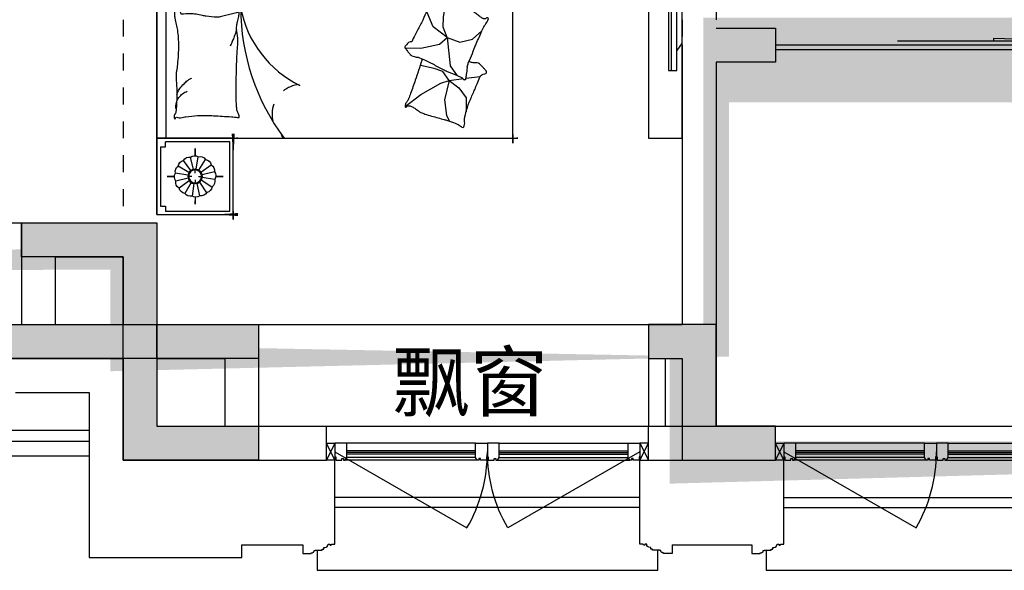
# Model space of a CAD drawing. Header units: millimetres. Extents: x 296296 to 297283, y 219875 to 220035.
# Tile 112 of 256: x 296792.28 to 296798.09, y 220009.74 to 220012.99. Entities that reach past the tile are written whole.
import ezdxf

# ---------------------------------------------------------------- set-up
doc = ezdxf.new("R2010")
doc.units = ezdxf.units.MM
for name, pattern in [('-DASH', [0.35, 0.25, -0.1]), ('185洋房-中间套（报建版）-旧规$0$DASH', [0.35, 0.25, -0.1]), ('185洋房-中间套（报建版）-旧规$0$洋房户型$0$CONTINOUS', [0]), ('185洋房-中间套（报建版）-旧规$0$洋房户型$0$XU-140-SF-N1$0$DASH', [0.35, 0.25, -0.1])]:
    doc.linetypes.add(name, pattern=pattern)
for name, color, linetype, lineweight in [('A-注-房间名称.....ANNO-ROOM', 251, 'Continuous', 0), ('面积-计容-住宅-0.5', 1, 'Continuous', 0), ('面积-计容-住宅-1', 1, 'Continuous', 0)]:
    doc.layers.add(name, color=color, linetype=linetype, lineweight=lineweight)
doc.styles.add('_TCH_DIM', font='SIMPLEX', dxfattribs={"bigfont": 'GBCBIG'})
doc.styles.get("Standard").update_dxf_attribs({"font": 'arial.ttf'})

# ---------------------------------------------------------------- blocks, each defined once
blk = doc.blocks.new('wy53eu64i765i57i78i')
for points in [[(986674.8542807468, 180258.4379158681), (986674.8542807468, 180058.4379158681), (985874.8542737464, 180058.4379158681), (985874.8543117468, 180658.4376923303), (985274.8551657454, 180658.4376923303), (985274.8551657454, 180858.4376923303), (986074.8543117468, 180858.4376993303), (986074.8543117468, 180258.4379158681)], [(988974.8551656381, 180258.4376814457), (988974.8551656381, 180058.4376814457), (989174.8551656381, 180058.4376814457), (989174.8551656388, 179458.4376814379), (989724.8551645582, 179458.4376814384), (989724.855164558, 179658.4376814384), (989374.8551656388, 179658.4376814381), (989374.8551656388, 180258.4376814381)]]:
    blk.add_hatch(color=253).paths.add_polyline_path(points)
at = {"color": 253}
for points in [[(986674.8542807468, 180258.4379158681), (986674.8542807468, 180058.4379158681), (985874.8542737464, 180058.4379158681), (985874.8543117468, 180658.4376923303), (985274.8551657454, 180658.4376923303), (985274.8551657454, 180858.4376923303), (986074.8543117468, 180858.4376993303), (986074.8543117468, 180258.4379158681), (986674.8542807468, 180258.4379158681)], [(988974.8551656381, 180258.4376814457), (988974.8551656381, 180058.4376814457), (989174.8551656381, 180058.4376814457), (989174.8551656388, 179458.4376814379), (989724.8551645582, 179458.4376814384), (989724.855164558, 179658.4376814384), (989374.8551656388, 179658.4376814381), (989374.8551656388, 180258.4376814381)]]:
    blk.add_lwpolyline(points, close=True, dxfattribs=at)
blk = doc.blocks.new('sayea5yuteaytuytrauyt')
h = blk.add_hatch()
h.set_pattern_fill('钢筋混凝土', color=253, scale=100)
h.set_pattern_definition([(45, (0, 0), (-176.7766952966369, 176.7766952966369), []), (49.99999999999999, (0, 0), (717.2601826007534, -62.75213498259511), [75, -825]), (355, (0, 0), (-138.751333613, 752.1921337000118), [60, -660]), (100.4514, (59.77168, -5.22934), (578.5093817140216, 689.4395420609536), [63.74019000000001, -701.142112]), (46.1842, (0, 200), (1067.241048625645, -165.5190143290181), [112.5, -1237.5]), (96.63560000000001, (88.936745, 186.206693), (934.6627055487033, 974.1178709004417), [95.610288, -1051.713]), (351.1842, (0, 200), (934.6619451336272, 974.1186009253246), [90, -990]), (21, (100, 150), (596.9070521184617, -402.6188906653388), [75, -825]), (326.0000000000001, (100, 150), (243.3153319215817, 725.150045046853), [60, -660]), (71.4514, (149.742233, 116.448394), (840.22262858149, 322.5304967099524), [63.74019000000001, -701.142112]), (37.5, (0, 0), (12.15985531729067, 332.8938538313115), [0, -652, 0, -670, 0, -662.5]), (7.5, (0, 0), (263.0695374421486, 394.4117118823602), [0, -382, 0, -637, 0, -252.5]), (327.5, (-223, 0), (533.822436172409, -22.55487173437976), [0, -250, 0, -780, 0, -1035]), (317.5, (-323, 0), (583.1861693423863, 100.1049823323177), [0, -325, 0, -518, 0, -735])])
h.paths.add_polyline_path([(1007424.854593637, 89058.43775986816), (1007424.854593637, 87258.43856486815), (1007174.854593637, 87258.43856486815), (1007174.854593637, 89058.43775986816)])
h.paths.add_polyline_path([(1021574.855280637, 89058.43775986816), (1021574.855280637, 87258.43856486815), (1021324.855280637, 87258.43856486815), (1021324.855280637, 89058.43775986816)])
h.paths.add_polyline_path([(989374.8548266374, 89058.43775186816), (989374.8548266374, 87258.43815686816), (989124.8548266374, 87258.43815686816), (989124.8548266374, 89058.43775186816)])
h.paths.add_polyline_path([(1039624.855051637, 89058.43775186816), (1039624.855051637, 87258.43815686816), (1039374.855051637, 87258.43815686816), (1039374.855051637, 89058.43775186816)])
h.paths.add_polyline_path([(1014474.854936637, 87858.43815686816), (1014474.854936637, 84858.43816086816), (1014274.854936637, 84858.43816086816), (1014274.854936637, 87858.43815686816)])
h.paths.add_polyline_path([(1044574.854944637, 92958.43692786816), (1044574.854944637, 91158.43691286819), (1044374.854944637, 91158.43691286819), (1044374.854944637, 92758.43691286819), (1044074.854822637, 92758.43691286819), (1044074.854822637, 92958.43691286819)])
h.paths.add_polyline_path([(984374.8549336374, 92758.43691286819), (984374.8549336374, 91158.43691286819), (984174.8549336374, 91158.43691286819), (984174.8548116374, 92958.43691286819), (984674.8550556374, 92958.43691286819), (984674.8550556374, 92758.43691286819)])
h.paths.add_polyline_path([(1027974.850721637, 92758.43691286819), (1027974.850721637, 91258.40206186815), (1027774.850721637, 91258.40206186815), (1027774.850721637, 92958.43691286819), (1028324.850721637, 92958.43691286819), (1028324.850721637, 92758.43691286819)])
h.paths.add_polyline_path([(1000974.859155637, 92958.43691286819), (1000974.859155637, 91258.40206186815), (1000774.859155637, 91258.40206186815), (1000774.859155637, 92758.43691286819), (1000424.859155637, 92758.43691286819), (1000424.859155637, 92958.43691286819)])
h.paths.add_polyline_path([(1033174.859613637, 92958.43691286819), (1033174.859613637, 91258.40205786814), (1032974.859613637, 91258.40205786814), (1032974.859613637, 92758.43691286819), (1032624.859613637, 92758.43691286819), (1032624.859613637, 92958.43691286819)])
h.paths.add_polyline_path([(995774.8502636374, 92758.43691286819), (995774.8502636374, 91258.40205786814), (995574.8502636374, 91258.40205786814), (995574.8502636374, 92958.43691286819), (996124.8502636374, 92958.43691286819), (996124.8502636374, 92758.43691286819)])
h.paths.add_polyline_path([(1014874.854936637, 80258.43772586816), (1014874.854936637, 80058.43772586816), (1014274.854936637, 80058.43772586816), (1014274.854936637, 81858.43772586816), (1014474.854936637, 81858.43772586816), (1014474.854936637, 80258.43772586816)])
h.paths.add_polyline_path([(1046674.855165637, 92358.43775186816), (1046674.855165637, 90658.43777086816), (1046474.855165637, 90658.43777086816), (1046474.855165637, 92158.43775186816), (1046024.855051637, 92158.43775186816), (1046024.855051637, 92358.43775186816)])
h.paths.add_polyline_path([(982274.8547116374, 92158.43775186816), (982274.8547116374, 90658.43777086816), (982074.8547116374, 90658.43777086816), (982074.8547116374, 92358.43775186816), (982724.8548266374, 92358.43775186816), (982724.8548266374, 92158.43775186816)])
h.paths.add_polyline_path([(1042874.855566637, 80058.43772586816), (1042874.855604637, 79458.43791586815), (1042074.855596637, 79458.43791586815), (1042074.855596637, 79658.43791586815), (1042674.855566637, 79658.43791586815), (1042674.855528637, 80258.43772586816), (1043624.855539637, 80258.43772586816), (1043624.855539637, 80058.43772586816)])
h.paths.add_polyline_path([(1010674.855341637, 80058.43772586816), (1010674.855379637, 79458.43791586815), (1009874.855367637, 79458.43791586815), (1009874.855367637, 79658.43791586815), (1010474.855341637, 79658.43791586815), (1010474.855303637, 80258.43772586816), (1011424.855310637, 80258.43772586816), (1011424.855310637, 80058.43772586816)])
h.paths.add_polyline_path([(1018874.854505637, 79658.43791586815), (1018874.854505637, 79458.43791586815), (1018074.854498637, 79458.43791586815), (1018074.854536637, 80058.43772586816), (1017324.854563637, 80058.43772586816), (1017324.854563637, 80258.43772586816), (1018274.854536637, 80258.43773286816), (1018274.854536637, 79658.43791586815)])
h.paths.add_polyline_path([(986674.8542806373, 79658.43791586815), (986674.8542806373, 79458.43791586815), (985874.8542736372, 79458.43791586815), (985874.8543116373, 80058.43772586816), (985124.8543376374, 80058.43772586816), (985124.8543376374, 80258.43772586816), (986074.8543116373, 80258.43773286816), (986074.8543116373, 79658.43791586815)])
h.paths.add_polyline_path([(1016574.855280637, 92758.43691286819), (1016574.855280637, 91158.43691286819), (1016374.855280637, 91158.43691286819), (1016374.855280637, 92158.43775186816), (1016074.855051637, 92158.43775186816), (1016074.855051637, 92358.43775186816), (1016374.855280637, 92358.43775186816), (1016374.855280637, 92958.43691286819), (1016874.855280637, 92958.43691286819), (1016874.855280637, 92758.43691286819)])
h.paths.add_polyline_path([(1012374.854593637, 92158.43775186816), (1012374.854593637, 91158.43691286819), (1012174.854593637, 91158.43691286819), (1012174.854593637, 92758.43691286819), (1011874.854593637, 92758.43691286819), (1011874.854593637, 92958.43691286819), (1012374.854593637, 92958.43691286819), (1012374.854593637, 92358.43775186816), (1012674.854826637, 92358.43775186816), (1012674.854826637, 92158.43775186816)])
h.paths.add_polyline_path([(1031699.854631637, 87258.43614286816), (1031699.854631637, 86658.43778686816), (1029249.854215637, 86658.43778686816), (1029249.854215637, 87258.43614286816), (1029449.854215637, 87258.43614286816), (1029449.854215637, 86858.43778286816), (1031499.854631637, 86858.43778286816), (1031499.854631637, 87258.43614286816)])
h.paths.add_polyline_path([(999499.8556616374, 87258.43614286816), (999499.8556616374, 86658.43778686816), (997049.8552426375, 86658.43778686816), (997049.8552426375, 87258.43614286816), (997249.8552426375, 87258.43614286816), (997249.8552426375, 86858.43778286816), (999299.8556616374, 86858.43778286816), (999299.8556616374, 87258.43614286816)])
h.paths.add_polyline_path([(1029449.854215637, 89158.43772886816), (1029449.854215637, 88743.43829786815), (1029249.854215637, 88743.43829786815), (1029249.854215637, 89358.43772886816), (1031699.854631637, 89358.43772886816), (1031699.854631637, 88743.43913286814), (1031499.854631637, 88743.43913286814), (1031499.854631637, 89158.43772886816)])
h.paths.add_polyline_path([(999499.8556616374, 89358.43772886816), (999499.8556616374, 88743.43829786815), (999299.8556616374, 88743.43829786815), (999299.8556616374, 89158.43772886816), (997249.8552426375, 89158.43772886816), (997249.8552426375, 88743.43913286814), (997049.8552426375, 88743.43913286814), (997049.8552426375, 89358.43772886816)])
h.paths.add_polyline_path([(1026174.845110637, 92958.43691286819), (1026174.845110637, 90058.43717586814), (1025974.845110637, 90058.43717586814), (1025974.845110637, 92758.43691286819), (1025574.850809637, 92758.43691286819), (1025574.850809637, 92958.43691286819)])
h.paths.add_polyline_path([(1002774.864763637, 92758.43691286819), (1002774.864763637, 90058.43717586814), (1002574.864763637, 90058.43717586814), (1002574.864763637, 92958.43691286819), (1003174.859068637, 92958.43691286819), (1003174.859068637, 92758.43691286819)])
h.paths.add_polyline_path([(993974.8547306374, 92958.43691686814), (993974.8547306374, 90058.44779286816), (993774.8547306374, 90058.44779286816), (993774.8547306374, 92758.43691286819), (993374.8515306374, 92758.43691286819), (993374.8515306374, 92958.43691286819)])
h.paths.add_polyline_path([(1034974.855142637, 92758.43691286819), (1034974.855142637, 90058.44779286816), (1034774.855142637, 90058.44779286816), (1034774.855142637, 92958.43691686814), (1035374.858343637, 92958.43691286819), (1035374.858343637, 92758.43691286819)])
h.paths.add_polyline_path([(1046674.855165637, 83408.43776386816), (1046674.855165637, 80058.43772586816), (1046074.855165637, 80058.43772586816), (1046074.855165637, 80258.43772586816), (1046474.855165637, 80258.43772586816), (1046474.855165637, 83408.43776386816)])
h.paths.add_polyline_path([(982674.8547116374, 80258.43772586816), (982674.8547116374, 80058.43772586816), (982074.8547116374, 80058.43772586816), (982074.8547116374, 83408.43776386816), (982274.8547116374, 83408.43776386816), (982274.8547116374, 80258.43772586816)])
h.paths.add_polyline_path([(1001674.854280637, 89358.43772886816), (1001674.854280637, 86658.43778686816), (1001474.854280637, 86658.43778686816), (1001474.854280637, 89158.43772886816), (1000774.859155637, 89158.43772886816), (1000774.859155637, 89358.43772886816)])
h.paths.add_polyline_path([(1027274.855596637, 89158.43772886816), (1027274.855596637, 86658.43778686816), (1027074.855596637, 86658.43778686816), (1027074.855596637, 89358.43772886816), (1027974.850721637, 89358.43772886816), (1027974.850721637, 89158.43772886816)])
h.paths.add_polyline_path([(995074.8548266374, 89158.43772886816), (995074.8548266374, 86658.43778686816), (994874.8548266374, 86658.43778686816), (994874.8548266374, 89358.43772886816), (995774.8502636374, 89358.43772886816), (995774.8502636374, 89158.43772886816)])
h.paths.add_polyline_path([(1033874.855051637, 89358.43772886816), (1033874.855051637, 86658.43778686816), (1033674.855051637, 86658.43778686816), (1033674.855051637, 89158.43772886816), (1032974.859613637, 89158.43772886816), (1032974.859613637, 89358.43772886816)])
h.paths.add_polyline_path([(989374.8548266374, 92958.43691286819), (989374.8548266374, 92158.43691286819), (988974.8548266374, 92158.43691286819), (988974.8548266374, 92958.43691286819)])
h.paths.add_polyline_path([(1007574.854593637, 92958.43691286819), (1007574.854593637, 92158.43691286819), (1007174.854593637, 92158.43691286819), (1007174.854593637, 92958.43691286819)])
h.paths.add_polyline_path([(995074.8548266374, 79658.43738986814), (995074.8548266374, 79258.43738986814), (994374.8548266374, 79258.43738986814), (994374.8548266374, 79658.43738986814)])
h.paths.add_polyline_path([(1002174.854280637, 79658.43738986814), (1002174.854280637, 79258.43738986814), (1001474.854280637, 79258.43738986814), (1001474.854280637, 79658.43738986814)])
h.paths.add_polyline_path([(1027274.855596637, 79658.43738986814), (1027274.855596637, 79258.43738986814), (1026574.855596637, 79258.43738986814), (1026574.855596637, 79658.43738986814)])
h.paths.add_polyline_path([(1034374.855051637, 79658.43738986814), (1034374.855051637, 79258.43738986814), (1033674.855051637, 79258.43738986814), (1033674.855051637, 79658.43738986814)])
h.paths.add_polyline_path([(1039774.855051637, 92958.43691286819), (1039774.855051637, 92158.43691286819), (1039374.855051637, 92158.43691286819), (1039374.855051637, 92958.43691286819)])
h.paths.add_polyline_path([(1021574.855280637, 92958.43691286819), (1021574.855280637, 92158.43691286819), (1021174.855280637, 92158.43691286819), (1021174.855280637, 92958.43691286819)])
at = {"color": 253}
blk.add_lwpolyline([(1018874.854505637, 79658.43791586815), (1018874.854505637, 79458.43791586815), (1018074.854498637, 79458.43791586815), (1018074.854536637, 80058.43772586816), (1017324.854563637, 80058.43772586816), (1017324.854563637, 80258.43772586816), (1018274.854536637, 80258.43773286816), (1018274.854536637, 79658.43791586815), (1018874.854505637, 79658.43791586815)], close=True, dxfattribs=at)
blk = doc.blocks.new('aersuhetadujtyrujryjiyruj')
at = {"color": 253}
for points in [[(826774.8551656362, 221033.4376816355), (826149.8551656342, 221033.4376816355), (826149.8551656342, 221083.4376816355), (824349.8551656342, 221083.4376816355), (824349.8551656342, 221033.4376816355), (822199.8551656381, 221033.4376816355), (822199.8551656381, 221083.4376816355), (820399.8551656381, 221083.4376816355), (820399.8551656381, 221033.4376816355), (819774.8551656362, 221033.4376816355)], [(826774.8551656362, 220968.4376816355), (826084.8551656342, 220968.4376816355), (826084.8551656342, 221018.4376816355), (824414.8551656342, 221018.4376816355), (824414.8551656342, 220968.4376816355), (822134.8551656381, 220968.4376816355), (822134.8551656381, 221018.4376816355), (820464.8551656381, 221018.4376816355), (820464.8551656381, 220968.4376816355), (819774.8551656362, 220968.4376816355)], [(819774.8551656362, 220883.4376816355), (826774.8551656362, 220883.4376816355)]]:
    blk.add_lwpolyline(points, dxfattribs=at)
blk = doc.blocks.new('4uyh5uj6kj67j75rykjtuk7tsik76ykj')
at = {"color": 253}
blk.add_text('飘窗', height=337.5886524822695, dxfattribs=at).set_placement((844662.5614679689, 421752.7560701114))
blk = doc.blocks.new('185洋房-中间套（报建版）-旧规$0$洋房户型$0$11A$C643C1FD2')
at = {"color": 253}
for points in [[(28.00162752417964, 342.6770962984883, -0.2633679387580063), (0.0515171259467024, 361.4657623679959, -0.494818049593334), (9.22300753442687, 380.2089987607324, -0.049224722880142), (26.89366485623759, 381.9528907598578, -0.0368308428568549), (50.53589313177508, 380.2089987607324, -0.0318926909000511), (88.513958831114, 372.0737317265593, 0.0357819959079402), (122.4282498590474, 365.0841070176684, 0.0329412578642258), (212.0899194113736, 359.1705537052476, 0.0265644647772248), (323.3170857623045, 365.0841070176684, 0.0179054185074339), (360.8313586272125, 370.4487565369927, -0.0333974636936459), (381.0393698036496, 372.7026747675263, -0.0320396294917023), (418.1219118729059, 371.9701745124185, 0.018441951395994), (482.4437609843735, 368.9494421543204, 0.0108372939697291), (547.20722402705, 369.7023622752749, 0.0146238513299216), (595.1154809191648, 372.7026747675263, 0.1112493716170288), (617.6622878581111, 380.009099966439, -0.1537083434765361), (634.5505437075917, 383.9622313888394, -0.0764444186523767), (641.9869964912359, 382.2391803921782, -0.215512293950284), (643.9398537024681, 380.2089987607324, -0.5858582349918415), (641.2773915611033, 377.1638927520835, 0.3634893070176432), (636.428366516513, 374.5792910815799, 0.1917162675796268), (636.3710470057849, 363.0441536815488, -0.1296753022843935), (638.3061893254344, 346.4303289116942, -0.0173502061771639), (635.3064320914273, 329.6262630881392, 0.0193256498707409), (632.6727208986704, 314.5282753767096, 0.0188175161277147), (626.0583722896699, 246.1461785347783, 0.0218280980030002), (625.1612337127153, 186.9199199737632, 0.0062041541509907), (626.5468691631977, 153.0692459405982, 0.0019630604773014), (632.6727208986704, 46.17539165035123, 0.0283408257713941), (636.9498540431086, 10.04676229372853, -0.1170135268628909), (636.428366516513, 1.137023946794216, -0.3660599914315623), (634.9992988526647, 0.2057491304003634, -0.0397304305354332), (621.4055880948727, 3.013640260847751, -0.0483088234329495), (607.6671159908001, 8.49546699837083, 0.0629807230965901), (596.9933037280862, 12.39658056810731, 0.0405796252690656), (573.5959727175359, 15.7771522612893, 0.0143450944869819), (506.85604535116, 18.02642949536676, 0.0054844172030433), (381.4113608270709, 17.27782013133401, 0.0071527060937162), (285.2684470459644, 14.27319686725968, 0.0087615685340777), (242.7241944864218, 11.586396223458, -0.0081531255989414), (197.0090114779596, 8.643489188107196, -0.062510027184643), (139.879690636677, 13.04411358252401, 0.078669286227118), (94.29284231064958, 15.08410701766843, 0.0478250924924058), (71.93141105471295, 10.36764307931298, -0.0344939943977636), (41.1465831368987, 3.013640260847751, -0.0235713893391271), (15.81139786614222, -8.1299222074e-06, -0.5102284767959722), (14.85667191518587, 1.137023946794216), (22.36815910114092, 31.16260241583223), (43.02460189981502, 113.7327313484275, 0.0730409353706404), (44.97563112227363, 133.3135636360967, 0.0233051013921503), (39.26876032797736, 194.4262439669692, 0.0182988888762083), (35.19884174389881, 217.2706755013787, -0.0109698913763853), (27.85368260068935, 255.2657693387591, -0.0422811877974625), (24.94686314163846, 289.579173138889, -0.0272005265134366), (27.85368260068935, 342.9727865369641)], [(501.8616993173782, 368.8804882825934, 0.0278421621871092), (478.0799251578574, 358.2673156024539, 0.0486850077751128), (465.5431597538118, 350.1835615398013, 0.0236664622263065), (437.6198862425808, 325.8245057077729, 0.0312234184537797), (418.5966097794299, 305.1453350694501, 0.0468009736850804), (413.4886008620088, 297.4792006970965, 0.023190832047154), (405.4516541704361, 280.7496055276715)], [(583.8483481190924, 374.5792910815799, 0.0881531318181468), (549.3185234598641, 371.0355364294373, 0.0881531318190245), (518.1231781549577, 355.8132692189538, 0.0775471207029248), (496.4769416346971, 334.2011149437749, 0.077547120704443), (482.4437609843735, 307.0218101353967)], [(118.3913605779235, 15.79728258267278, 0.0097294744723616), (145.6801728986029, 24.82911724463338, 0.009729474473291), (172.5969230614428, 34.91583502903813, 0.0079705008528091), (194.3418602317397, 43.95450188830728, 0.0079705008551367), (215.7876314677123, 53.68171564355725)]]:
    blk.add_lwpolyline(points, format="xyb", dxfattribs=at)
blk = doc.blocks.new('185洋房-中间套（报建版）-旧规$0$洋房户型$0$11A$C5A527934')
at = {"color": 253}
for p, q in [((122.7863028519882, 492.3297854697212), (194.0422210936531, 398.7701386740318)), ((469.082148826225, 493.1734273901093), (467.2889541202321, 399.6312042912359)), ((194.0422210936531, 398.7701386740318), (261.6452530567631, 281.4336128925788)), ((347.0384173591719, 320.5457457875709), (364.8287260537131, 400.5479455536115)), ((467.2889541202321, 399.6312042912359), (490.5114477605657, 289.7861020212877)), ((592.6898554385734, 326.9167924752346), (677.8384109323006, 360.9532905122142)), ((677.8384109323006, 360.9532905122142), (699.5126560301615, 357.8590980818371)), ((329.248285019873, 268.9888375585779), (347.0384173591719, 320.5457457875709)), ((530.7634408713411, 243.3727071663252), (592.6898554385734, 326.9167924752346)), ((69.51041293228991, 247.6549006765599), (37.09750266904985, 229.6184736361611)), ((162.0198065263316, 260.0996760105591), (69.51041293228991, 247.6549006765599)), ((277.656460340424, 231.6545115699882), (162.0198065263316, 260.0996760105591)), ((261.6452530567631, 281.4336128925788), (277.656460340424, 231.6545115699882)), ((277.656460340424, 231.6545115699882), (329.248285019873, 268.9888375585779)), ((530.7634408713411, 243.3727071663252), (363.562474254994, 226.3543945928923)), ((490.5114477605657, 289.7861020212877), (530.7634408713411, 243.3727071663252)), ((530.7634408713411, 243.3727071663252), (502.8965543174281, 169.1111991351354)), ((530.7634408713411, 243.3727071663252), (591.1416068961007, 268.1265008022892)), ((591.1416068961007, 268.1265008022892), (653.0678451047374, 265.0323083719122)), ((653.0678451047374, 265.0323083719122), (741.3128976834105, 249.5610920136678)), ((741.3128976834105, 249.5610920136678), (744.2826452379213, 243.7632998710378)), ((233.1808649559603, 174.7640555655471), (174.4729873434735, 132.0963089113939)), ((277.656460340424, 231.6545115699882), (233.1808649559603, 174.7640555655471)), ((277.656460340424, 231.6545115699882), (288.2512753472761, 146.9533973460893)), ((318.6659118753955, 193.8651198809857), (307.8287011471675, 186.1295117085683)), ((363.562474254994, 226.3543945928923), (318.6659118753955, 193.8651198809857)), ((174.4729873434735, 132.0963089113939), (90.85874809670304, 132.0963089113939)), ((289.9070901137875, 133.7158508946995), (300.5571840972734, 48.57280439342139)), ((502.8965543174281, 169.1111991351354), (521.4744786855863, 94.8498182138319)), ((521.4744786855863, 94.8498182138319), (569.7114051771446, 38.53747242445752))]:
    blk.add_line(p, q, dxfattribs=at)
blk.add_lwpolyline([(405.0356356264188, 391.5003112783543, -0.0256263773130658), (394.5934741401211, 394.0405346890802, -0.0108003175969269), (278.209239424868, 431.5106167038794, -0.0045599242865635), (199.4338971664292, 459.5707737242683, -0.0112502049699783), (167.8769151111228, 471.9491266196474, -0.0693939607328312), (150.9364112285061, 481.9861399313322, 0.0797562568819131), (135.9971100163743, 490.4264496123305, 0.1063994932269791), (122.7863028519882, 492.3297854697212, 0.3286420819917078), (119.1773717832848, 489.2655320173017, 0.2995467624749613), (121.3153486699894, 483.4137400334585, -0.1899166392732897), (126.2542959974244, 475.4833428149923, -0.0335175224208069), (127.3176843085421, 466.2475801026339, -0.0756271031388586), (126.8906863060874, 462.1304654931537, -0.0534886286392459), (124.2209201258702, 455.063051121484, -0.0178378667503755), (113.3135905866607, 435.2732662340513, -0.0383935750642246), (97.84424402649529, 413.4275901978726, 0.0595290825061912), (88.45066338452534, 398.9000875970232, 0.0359425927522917), (78.95537845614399, 375.3470172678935, 0.011245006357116), (55.85925023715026, 297.6302435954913, 0.0062027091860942), (46.61283075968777, 262.009805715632, -0.010783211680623), (41.10622010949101, 241.5682398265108, -0.0194848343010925), (37.09750266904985, 229.6184736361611, -0.0050616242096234), (19.43351800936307, 184.4461909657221, -0.1013919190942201), (4.367418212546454, 161.6979340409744, 0.2237680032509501), (2.24386440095e-05, 149.6127858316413, 0.2555795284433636), (2.805489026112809, 145.4583129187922, 0.0815627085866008), (16.92475666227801, 140.8788286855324, 0.0718052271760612), (32.32184490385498, 140.7632261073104, -0.0699853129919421), (48.11559286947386, 140.7018463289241, -0.0354599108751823), (101.6783004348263, 129.0320565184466, -0.0294323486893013), (163.8247328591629, 106.7504570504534, -0.0015539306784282), (193.8273851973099, 93.84524431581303, 0.0015200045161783), (224.4987916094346, 80.64991030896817, 0.004735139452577), (256.237719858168, 67.46336765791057, -0.0038204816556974), (295.604757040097, 51.19196171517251, -0.2960011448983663), (315.3198151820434, 22.10359100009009, 0.6497743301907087), (334.6137799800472, 13.98520612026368, 0.0231899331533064), (338.6621444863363, 18.15789371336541, -0.0288000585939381), (341.960333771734, 21.48196777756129, -0.0057266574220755), (347.8876233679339, 26.68343014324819, 0.0043580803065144), (355.6948428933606, 33.49688085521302, 0.0275279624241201), (370.9950301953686, 48.67188713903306, 0.0462141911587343), (378.6929041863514, 58.96571177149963, 0.194121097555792), (381.2113511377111, 73.97301234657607, -0.1337189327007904), (382.2652226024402, 95.61669339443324, -0.0057790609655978), (388.9653815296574, 115.431317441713, -0.0088817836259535)], format="xyb", dxfattribs=at)
blk.add_lwpolyline([(770.2698468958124, 299.0561550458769, 0.1013919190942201), (787.0352203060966, 320.5827156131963, -0.2237680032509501), (792.3160632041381, 332.2975630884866, -0.2555795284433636), (789.8372789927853, 336.6548462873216, -0.0815627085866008), (776.1105519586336, 342.3030636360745, -0.0718052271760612), (760.7676185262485, 343.5984725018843, 0.0699853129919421), (745.0250362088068, 344.8702209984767, 0.0354599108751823), (692.5143547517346, 360.6111221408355, 0.0294323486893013), (632.2585668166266, 387.5905357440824, 0.0015539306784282), (603.3333250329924, 402.757409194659, -0.0015200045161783), (573.7635334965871, 418.2648087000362, -0.004735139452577), (543.1286866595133, 433.8452654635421, 0.0038204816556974), (505.1246174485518, 453.0861851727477, 0.2960011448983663), (487.6971029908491, 483.6000929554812, 0.265444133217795), (469.082148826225, 493.1734273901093, -0.0231899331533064), (464.7258680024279, 489.3233112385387, 0.0288000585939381), (461.1825995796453, 486.2618132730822, 0.0057266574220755), (454.8740680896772, 481.5299634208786, -0.0043580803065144), (446.5675822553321, 475.3349589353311, -0.0275279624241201), (430.149279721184, 461.3773126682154, -0.0462141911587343), (421.6850562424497, 451.7037915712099, -0.194121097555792), (418.0237477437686, 436.9336708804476, 0.1337189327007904), (415.3140452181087, 415.4344363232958, 0.0115049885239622), (398.5551213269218, 377.3189803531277, 0.0088817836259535), (374.8533441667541, 328.8747350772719, 0.0124257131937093), (341.4359616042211, 267.358714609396, -0.0336123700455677), (330.0450882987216, 244.0923795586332), (309.3242681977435, 193.4073047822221), (293.3396342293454, 154.3073867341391, 0.2243410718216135), (280.2644931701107, 142.336453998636, -0.7227715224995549), (280.1118582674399, 134.362428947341, -0.1035130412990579), (283.475598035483, 133.9159818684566, 0.0534647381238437), (289.9907356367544, 133.7042395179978, 0.0301092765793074), (310.7412826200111, 129.5083340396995, -0.0314364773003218), (330.6279829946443, 125.5419687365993, -0.0532399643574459), (344.2355694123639, 125.1658530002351, 0.0551795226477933), (357.3661006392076, 124.7520930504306, 0.0562710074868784), (380.1486569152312, 118.8334074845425, 0.0108003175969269), (493.3185365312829, 72.55300682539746, 0.0045599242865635), (569.7114051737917, 38.53747242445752, 0.0112502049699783), (600.2267866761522, 23.7767736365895, 0.0693939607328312), (616.3481453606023, 12.47084147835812, -0.0797562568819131), (630.5965715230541, 2.91030277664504, -0.1063994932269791), (643.622630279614, -7.6228861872e-06, -0.3286420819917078), (647.45581179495, 2.778616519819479, -0.2995467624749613), (645.7726487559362, 8.777064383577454, 0.1899166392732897), (641.4560746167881, 17.06268979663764, 0.0335175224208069), (641.103711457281, 26.35278924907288, 0.0756271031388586), (641.8450193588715, 30.42506412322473, 0.0534886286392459), (645.0486305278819, 37.26705745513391, 0.0178378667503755), (657.4407085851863, 56.16260785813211, 0.0383935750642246), (674.5389620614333, 76.75833489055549, -0.0595290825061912), (685.0184041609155, 90.52310813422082, -0.0359425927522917), (696.2910374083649, 113.2791029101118, -0.011245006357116), (725.2760093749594, 188.9969967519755, -0.0062027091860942), (737.2254412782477, 223.8039349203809, 0.010783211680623), (744.2826452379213, 243.7632998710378, 0.0194848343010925), (749.1954882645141, 255.370655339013, 0.0050616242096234)], format="xyb", close=True, dxfattribs=at)
blk = doc.blocks.new('185洋房-中间套（报建版）-旧规$0$洋房户型$0$11cdx床头灯2.0')
at = {"color": 253}
for p, q in [((0, 121.9930754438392), (0, 164.8358911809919)), ((-34.65398450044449, 25.21293987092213), (-94.82196508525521, 68.98890669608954)), ((-22.36753262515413, 36.55522483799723), (-61.20316116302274, 100.0242339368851)), ((-6.675826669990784, 42.33230819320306), (-18.26673075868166, 115.8317782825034)), ((10.03221337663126, 41.66468136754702), (27.45064381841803, 114.0049844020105)), ((25.21293987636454, 34.65398449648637), (68.98890671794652, 94.82196510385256)), ((36.55522483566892, 22.36753262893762), (100.0242339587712, 61.20316118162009)), ((-121.9930754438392, 0), (-164.8358911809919, 0)), ((-41.66468137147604, 10.0322133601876), (-114.0049843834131, 27.45064379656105)), ((-19.46074865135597, 0), (-38.24746614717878, 0)), ((0, 19.46074865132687), (0, 38.24746614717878)), ((19.46074865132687, 0), (38.24746614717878, 0)), ((42.33230819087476, 6.675826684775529), (115.8317783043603, 18.26673077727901)), ((121.9930754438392, 0), (164.8358911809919, 0)), ((-42.33230818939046, -6.675826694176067), (-115.831778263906, -18.26673078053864)), ((-36.55522482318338, -22.36753264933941), (-100.0242339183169, -61.20316118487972)), ((-25.21293984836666, -34.65398451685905), (-68.9889066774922, -94.82196510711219)), ((-27.26200928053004, -114.0502396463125), (-9.963274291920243, -41.68122052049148)), ((0, -19.46074865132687), (0, -38.24746614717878)), ((18.72336690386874, -113.8760766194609), (6.952890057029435, -42.28768495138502)), ((62.58618011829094, -99.16473352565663), (22.87297582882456, -36.24110863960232)), ((34.65398451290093, -25.21293985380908), (96.00410843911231, -67.33413310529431)), ((41.66468137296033, -10.03221335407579), (114.3802456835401, -25.8424789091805)), ((0, -121.9930754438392), (0, -164.8358911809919))]:
    blk.add_line(p, q, dxfattribs=at)
for points in [[(0, 164.8358911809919), (0, 121.9930754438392)], [(-164.8358911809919, 0), (-121.9930754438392, 0)], [(164.8358911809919, 0), (122.0982539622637, -1.711093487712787)], [(0, -164.8358911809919), (0, -121.9930754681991)]]:
    blk.add_lwpolyline(points, dxfattribs=at)
for radius in [42.85546614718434, 38.24746614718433]:
    blk.add_circle((0, 0), radius, dxfattribs=at)
for centre, start, end in [((-28.32740078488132, 77.05201628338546), 75.48094052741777, 145.0444984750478), ((3.315424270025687, 82.02720775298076), 52.98094052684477, 122.5444984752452), ((-74.51450040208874, 34.45350601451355), 120.4809405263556, 190.0444984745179), ((-55.65763585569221, 60.34635381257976), 97.98094052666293, 167.5444984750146), ((34.45350603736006, 74.51450042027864), 30.48094052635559, 100.0444984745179), ((60.34635383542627, 55.6576358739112), 7.980940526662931, 77.54449847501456), ((77.05201630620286, 28.32740080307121), 345.4809405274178, 55.04449847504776), ((-82.02720773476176, 3.315424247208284), 142.9809405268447, 212.5444984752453), ((82.02720777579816, -3.315424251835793), 322.9809405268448, 32.54449847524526), ((-77.05201626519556, -28.32740080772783), 165.4809405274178, 235.0444984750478), ((74.51450044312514, -34.45350601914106), 300.4809405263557, 10.04449847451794), ((-60.34635379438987, -55.65763587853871), 187.9809405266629, 257.5444984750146), ((-34.45350599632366, -74.51450042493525), 210.4809405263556, 280.044498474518), ((-3.31542422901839, -82.02720775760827), 232.9809405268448, 302.5444984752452), ((28.32740082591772, -77.05201628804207), 255.4809405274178, 325.0444984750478), ((55.65763589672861, -60.34635381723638), 277.9809405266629, 347.5444984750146)]:
    blk.add_arc(centre, 40.1031497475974, start, end, dxfattribs=at)
blk = doc.blocks.new('*U1156')
at = {"color": 253}
for p, q in [((-900, 0), (-1350, 0)), ((-1350, 0), (-1350, -450)), ((-1350, 0), (1400, 0)), ((900, 0), (-900, 0)), ((-900, 0), (-900, -2100)), ((-900, -450), (-900, 0)), ((900, -2100), (900, 0)), ((900, -450), (900, 0)), ((900, 0), (1400, 0)), ((1400, 0), (1400, -450)), ((-1330, -50), (-1330, -430)), ((-920, -430), (-920, -50)), ((900, -52.37141133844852), (-900, -52.37141133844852)), ((920, -430), (920, -50)), ((1380, -50), (1380, -430)), ((-1350, -450), (-900, -450)), ((-1330, -430), (-920, -430)), ((1400, -450), (900, -450)), ((1380, -430), (920, -430)), ((-900, -2100), (900, -2100))]:
    blk.add_line(p, q, dxfattribs=at)
at = {"color": 253, "linetype": '185洋房-中间套（报建版）-旧规$0$洋房户型$0$CONTINOUS', "ltscale": 2.5}
blk.add_line((900, -494.0539780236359), (-129.6384496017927, -493.6936342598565), dxfattribs=at)
at = {"color": 253}
for points in [[(-1300, -20), (-1300, -50), (-1330, -50)], [(-950, -20), (-1300, -20)], [(-950, -20), (-950, -50), (-920, -50)], [(950, -20), (950, -50), (920, -50)], [(950, -20), (1350, -20)], [(1350, -20), (1350, -50), (1380, -50)]]:
    blk.add_lwpolyline(points, dxfattribs=at)
for points in [[(-1350, -332.5829230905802, 0, 18, 0), (-1350, -478.5486145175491, 10, 10, 0)], [(-900, -349.7433749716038, 0, 10, 0), (-900, -477.732901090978, 10, 10, 0)], [(900, -349.7433749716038, 0, 10, 0), (900, -477.732901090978, 10, 10, 0)], [(1400, -332.5829230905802, 0, 18, 0), (1400, -478.5486145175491, 10, 10, 0)], [(-1380.642982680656, -450, 10, 0, 0), (-1202.928873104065, -450, 10, 10, 0)], [(-873.3039343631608, -450, 18, 0, 0), (-1032.485541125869, -450, 10, 10, 0)], [(873.3039343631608, -450, 18, 0, 0), (1032.485541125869, -450, 10, 10, 0)], [(1430.642982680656, -450, 10, 0, 0), (1252.928873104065, -450, 10, 10, 0)], [(668.4798599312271, -1858.974266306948, 10, 0, 0.3742418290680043), (834.35406832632, -1895.367973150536, 10, 10, -2.215859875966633)], [(686.134763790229, -1863.698682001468, 10, 0, -0.1770186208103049), (693.2691898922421, -1995.667389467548, 10, 10, 2.215859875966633)], [(900, -1958.516598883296, 0, 10, 0), (900, -2130, 10, 10, 0)], [(-900, -2005.373558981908, 0, 10, 0), (-900, -2130, 10, 10, 0)], [(-658.2516379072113, -2100, 0, 10, 0), (-930, -2100, 10, 10, 0)], [(775.3735589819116, -2100, 0, 10, 0), (930, -2100, 10, 10, 0)]]:
    blk.add_lwpolyline(points, format="xyseb", dxfattribs=at)
at = {"color": 253, "linetype": '185洋房-中间套（报建版）-旧规$0$洋房户型$0$CONTINOUS', "ltscale": 2.5}
for centre, radius, start, end in [((-128.8583196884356, -1775.735626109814), 1282.042229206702, 90.03486480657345, 126.977026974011), ((-10.6178487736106, -1124.520932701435), 641.9571511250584, 100.6846126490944, 154.0789214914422), ((515.9483600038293, -1720.672995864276), 391.6461517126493, 284.3565564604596, 348.6982700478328), ((773.9434106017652, -1781.829325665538), 129.6719098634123, 228.5450077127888, 346.4386693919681), ((519.1637179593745, -1944.946974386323), 181.3429785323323, 301.1833281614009, 22.206194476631)]:
    blk.add_arc(centre, radius, start, end, dxfattribs=at)
at = {"color": 253, "linetype": '185洋房-中间套（报建版）-旧规$0$洋房户型$0$XU-140-SF-N1$0$DASH', "ltscale": 2.5}
blk.add_arc((-757.918790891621, -855.2302890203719), 175.8930122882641, 5.188406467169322, 143.8786841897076, dxfattribs=at)
at = {"color": 253, "xscale": -1}
for name, p in [('185洋房-中间套（报建版）-旧规$0$洋房户型$0$11cdx床头灯2.0', (-1125, -225)), ('185洋房-中间套（报建版）-旧规$0$洋房户型$0$11A$C643C1FD2', (-140.3062636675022, -485.6770544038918))]:
    blk.add_blockref(name, p, dxfattribs=at)
at = {"color": 253}
for name, p in [('185洋房-中间套（报建版）-旧规$0$洋房户型$0$11A$C643C1FD2', (140.3062636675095, -485.6770544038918)), ('185洋房-中间套（报建版）-旧规$0$洋房户型$0$11cdx床头灯2.0', (1150, -225)), ('185洋房-中间套（报建版）-旧规$0$洋房户型$0$11A$C5A527934', (-835.6395401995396, -1956.163217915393))]:
    blk.add_blockref(name, p, dxfattribs=at)
blk = doc.blocks.new('*U1185')
at = {"color": 253}
for p, q in [((81.74266609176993, 1227.285564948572), (31.14089684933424, 1227.28556510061)), ((31.14089620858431, 1109.991018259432), (31.14089684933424, 1227.28556510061)), ((64.69396885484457, 1227.285564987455), (64.69396468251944, 227.2593740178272)), ((81.74266609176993, 1227.285564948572), (81.7426618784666, 227.2593739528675)), ((-3.98270785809e-05, 1063.073199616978), (31.14089619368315, 1109.991018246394)), ((31.14089324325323, 344.5539209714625), (31.14089620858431, 1109.991018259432)), ((-4.22820448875e-05, 391.4717398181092), (-3.98270785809e-05, 1063.073199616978)), ((-4.22820448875e-05, 391.4717398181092), (31.14089324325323, 344.5539209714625)), ((31.1408926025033, 227.259374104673), (31.1408932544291, 344.5539209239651)), ((81.7426618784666, 227.2593739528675), (31.1408926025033, 227.259374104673))]:
    blk.add_line(p, q, dxfattribs=at)
blk.add_lwpolyline([(199.9999588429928, -172.7275289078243), (-4.11570072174e-05, -172.7275289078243), (-4.0790066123e-05, 1627.272469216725), (199.9999588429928, 1627.272469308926)], close=True, dxfattribs=at)
blk = doc.blocks.new('185洋房-中间套（报建版）-旧规$0$洋房户型$0$$DORLIB2D$00000131')
at = {"color": 253, "lineweight": -2}
for p, q in [((0.1499999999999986, 0.125), (0.2319490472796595, 0.1972603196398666)), ((0.2319490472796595, 0.1972603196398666), (0.2319490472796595, 0.125)), ((-0.5000000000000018, 0.125), (-0.5000000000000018, 0)), ((0.0192439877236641, 0.125), (-0.5000000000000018, 0.125)), ((0.0192439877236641, 0), (0.0192439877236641, 0.125)), ((0.3499999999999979, 0.125), (0.1499999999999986, 0.125)), ((-0.5000000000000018, 0), (0.0192439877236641, 0)), ((-0.0239902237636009, 0), (0.4999999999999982, 0)), ((-0.0239902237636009, -0.125), (-0.0239902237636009, 0)), ((0.4999999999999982, 0), (0.4999999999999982, -0.125)), ((-0.3500000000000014, -0.125), (-0.1500000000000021, -0.125)), ((-0.2319490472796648, -0.1972603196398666), (-0.2319490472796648, -0.125)), ((-0.1500000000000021, -0.125), (-0.2319490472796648, -0.1972603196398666)), ((0.4999999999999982, -0.125), (-0.0239902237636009, -0.125))]:
    blk.add_line(p, q, dxfattribs=at)
blk = doc.blocks.new('185洋房-中间套（报建版）-旧规')
at = {"color": 253, "linetype": '185洋房-中间套（报建版）-旧规$0$DASH'}
for p, q in [((28499.99993213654, 6099.999979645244), (28499.99993213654, 1300.000000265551)), ((24999.99993213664, 5999.999979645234), (24999.99993213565, 2450.000000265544)), ((25199.99993213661, 5899.999979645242), (25199.99993213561, 2350.000000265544)), ((28299.99993213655, 5899.999979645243), (28299.99993213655, 1200.000000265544))]:
    blk.add_line(p, q, dxfattribs=at)
at = {"color": 253, "linetype": 'Continuous'}
for p, q in [((24999.99993213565, 2450.000000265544), (24649.99997074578, 2450.000000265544)), ((24649.99997074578, 2450.000000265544), (24649.99997074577, 2250.000000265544)), ((25199.99993213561, 2350.000000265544), (25199.99993213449, 700.0000002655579)), ((24649.99997074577, 2250.000000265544), (24999.99993213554, 2250.000000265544)), ((24999.99993213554, 2250.000000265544), (24999.99993213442, 600.0000002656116)), ((29099.9999414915, 1300.000000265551), (28499.99993213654, 1300.000000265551)), ((29099.9999414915, 1300.000000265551), (29099.9999414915, 700.0000002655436)), ((28299.99993213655, 1200.000000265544), (28299.99993213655, 700.0000002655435)), ((28899.9999414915, 1100.000000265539), (28499.99993213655, 1100.000000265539)), ((28499.99993213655, 1100.000000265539), (28499.99993213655, 700.0000002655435)), ((28899.9999414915, 1100.000000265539), (28899.9999414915, 700.0000002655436)), ((25399.99994148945, 700.0000002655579), (25199.99993213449, 700.0000002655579)), ((25399.99994148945, 700.0000002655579), (25399.99994148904, 100.0000002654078)), ((28299.99994149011, 700.0000002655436), (27699.99994148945, 700.0000002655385)), ((27699.99994148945, 700.0000002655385), (27699.99994148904, 100.0000002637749)), ((28499.99993213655, 700.0000002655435), (28299.99993213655, 700.0000002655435)), ((28299.99994149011, 500.0000002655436), (28299.99994149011, 700.0000002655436)), ((29099.9999414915, 700.0000002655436), (28899.9999414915, 700.0000002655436)), ((24999.99993213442, 600.000000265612), (24999.99993213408, 100.0000002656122)), ((25299.99994148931, 500.0000002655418), (25199.99993213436, 500.0000002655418)), ((25199.99993213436, 500.0000002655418), (25199.99993213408, 100.0000002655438)), ((25299.99994148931, 500.0000002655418), (25299.99994148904, 100.0000002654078)), ((28299.99994149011, 500.0000002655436), (27899.99994148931, 500.0000002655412)), ((27899.99994148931, 500.0000002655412), (27899.99994148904, 100.0000002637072)), ((25199.99993213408, 100.0000002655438), (24999.99993213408, 100.0000002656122)), ((25399.99994148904, 100.0000002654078), (25299.99994148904, 100.0000002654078)), ((27899.99994148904, 100.0000002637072), (27699.99994148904, 100.0000002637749))]:
    blk.add_line(p, q, dxfattribs=at)
at = {"color": 253}
for points in [[(31699.9999414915, 1300.000000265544), (29099.9999414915, 1300.000000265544)], [(27699.99994148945, 700.000000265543), (25399.99994148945, 700.000000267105)]]:
    blk.add_lwpolyline(points, dxfattribs=at)
at = {"color": 253, "xscale": -1, "rotation": 270}
blk.add_blockref('*U1156', (28299.99993213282, 2699.999979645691), dxfattribs=at)
at = {"color": 253}
blk.add_blockref('*U1185', (25200.00001171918, 1972.727540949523), dxfattribs=at)
at = {"color": 253, "xscale": -4800, "yscale": -200, "zscale": 200, "rotation": 180}
blk.add_blockref('185洋房-中间套（报建版）-旧规$0$洋房户型$0$$DORLIB2D$00000131', (22249.99997074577, 2350.000000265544), dxfattribs=at)
blk = doc.blocks.new('*U1491')
at = {"color": 253}
blk.add_lwpolyline([(3858.571176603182, 221.0000007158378), (3858.571176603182, 340.0000008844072), (48.57117371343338, 340.0000008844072), (48.57117371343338, 221.0000007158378)], dxfattribs=at)
for points in [[(-36.42882628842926, 190.0000006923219), (-36.42882628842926, 240.0000006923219), (13.57117371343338, 240.0000006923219), (13.57117371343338, 237.0000006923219), (20.57117371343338, 237.0000006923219), (20.57117371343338, 234.0000007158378), (23.57117371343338, 234.0000007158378, -0.4142135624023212), (30.57117371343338, 227.0000007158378), (30.57117371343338, 224.0000007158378), (37.57117371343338, 224.0000007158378), (37.57117371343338, 221.0000007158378), (78.57117462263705, 221.0000010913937), (78.5711745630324, 216.000000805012), (88.57117450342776, 216.0000006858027), (88.57117438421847, 206.000000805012), (93.57117527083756, 206.0000007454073, -0.4039906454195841), (113.5711747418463, 185.0000008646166), (123.5711744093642, 185.0000009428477), (123.5711743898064, 187.5000007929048, -0.9999999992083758), (133.571174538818, 187.5000008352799), (133.5711745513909, 185.0000008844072), (153.5711751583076, 185.0000008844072), (153.5711751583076, -309.9999993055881)], [(3943.571176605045, 190.0000006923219), (3943.571176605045, 240.0000006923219), (3893.571176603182, 240.0000006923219), (3893.571176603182, 237.0000006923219), (3886.571176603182, 237.0000006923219), (3886.571176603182, 234.0000007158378), (3883.571176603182, 234.0000007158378, 0.4142135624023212), (3876.571176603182, 227.0000007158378), (3876.571176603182, 224.0000007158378), (3869.571176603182, 224.0000007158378), (3869.571176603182, 221.0000007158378), (3828.571175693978, 221.0000010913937), (3828.571175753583, 216.000000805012), (3818.571175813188, 216.0000006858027), (3818.571175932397, 206.000000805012), (3813.571175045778, 206.0000007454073, 0.4039906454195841), (3793.571175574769, 185.0000008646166), (3783.571175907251, 185.0000009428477), (3783.571175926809, 187.5000007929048, 0.9999999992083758), (3773.571175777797, 187.5000008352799), (3773.571175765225, 185.0000008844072), (3753.571175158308, 185.0000008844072), (3753.571175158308, -309.9999993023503)]]:
    blk.add_lwpolyline(points, format="xyb", dxfattribs=at)
blk = doc.blocks.new('*U1493')
at = {"color": 253}
blk.add_lwpolyline([(1958.571176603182, 221.0000007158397), (1958.571176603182, 340.000000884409), (-51.42882628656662, 340.0000008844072), (-51.42882628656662, 221.0000007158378)], dxfattribs=at)
for points in [[(-136.4288262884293, 190.0000006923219), (-136.4288262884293, 240.0000006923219), (-86.42882628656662, 240.0000006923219), (-86.42882628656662, 237.0000006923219), (-79.42882628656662, 237.0000006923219), (-79.42882628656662, 234.0000007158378), (-76.42882628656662, 234.0000007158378, -0.4142135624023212), (-69.42882628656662, 227.0000007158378), (-69.42882628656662, 224.0000007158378), (-62.42882628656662, 224.0000007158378), (-62.42882628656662, 221.0000007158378), (-21.42882537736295, 221.0000010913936), (-21.4288254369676, 216.000000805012), (-11.42882549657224, 216.0000006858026), (-11.42882561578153, 206.0000008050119), (-6.428824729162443, 206.0000007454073, -0.4039906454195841), (13.57117474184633, 185.0000008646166), (23.57117440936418, 185.0000009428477), (23.5711743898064, 187.5000007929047, -0.9999999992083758), (33.57117453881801, 187.5000008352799), (33.57117455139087, 185.0000008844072), (53.5711751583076, 185.0000008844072), (53.5711751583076, -309.9999986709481)], [(2043.571176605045, 190.0000006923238), (2043.571176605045, 240.0000006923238), (1993.571176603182, 240.0000006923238), (1993.571176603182, 237.0000006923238), (1986.571176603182, 237.0000006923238), (1986.571176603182, 234.0000007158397), (1983.571176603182, 234.0000007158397, 0.4142135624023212), (1976.571176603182, 227.0000007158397), (1976.571176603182, 224.0000007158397), (1969.571176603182, 224.0000007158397), (1969.571176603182, 221.0000007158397), (1928.571175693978, 221.0000010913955), (1928.571175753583, 216.0000008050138), (1918.571175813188, 216.0000006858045), (1918.571175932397, 206.0000008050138), (1913.571175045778, 206.0000007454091, 0.4039906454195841), (1893.571175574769, 185.0000008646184), (1883.571175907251, 185.0000009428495), (1883.571175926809, 187.5000007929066, 0.9999999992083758), (1873.571175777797, 187.5000008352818), (1873.571175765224, 185.000000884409), (1853.571175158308, 185.000000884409), (1853.571175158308, -309.9999986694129)]]:
    blk.add_lwpolyline(points, format="xyb", dxfattribs=at)
blk = doc.blocks.new('*U1502')
at = {"color": 253}
for points in [[(7970.00000050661, 814.9999839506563), (7970.00000050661, 899.9999839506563), (7900.00000050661, 899.9999839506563), (7900.00000050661, 819.9999839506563), (7905.00000050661, 819.9999839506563), (7905.00000050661, 799.9999839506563), (7940.00000050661, 799.9999839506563), (7940.00000050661, 809.9999839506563), (7950.00000050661, 809.9999839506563), (7950.00000050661, 799.9999839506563), (7960.00000050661, 799.9999839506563)], [(8730.00000050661, 814.9999839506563), (8730.00000050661, 899.9999839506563), (8800.00000050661, 899.9999839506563), (8800.00000050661, 819.9999839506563), (8795.00000050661, 819.9999839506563), (8795.00000050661, 799.9999839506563), (8760.00000050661, 799.9999839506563), (8760.00000050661, 809.9999839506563), (8750.00000050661, 809.9999839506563), (8750.00000050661, 799.9999839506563), (8740.00000050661, 799.9999839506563)]]:
    blk.add_lwpolyline(points, close=True, dxfattribs=at)
for points in [[(7970.00000050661, 899.9999839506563), (8730.00000050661, 899.9999839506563)], [(7970.00000050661, 854.9999839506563), (8730.00000050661, 854.9999839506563)], [(7970.00000050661, 844.9999839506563), (8730.00000050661, 844.9999839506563)], [(7970.00000050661, 834.9999839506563), (8730.00000050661, 834.9999839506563)], [(7970.00000050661, 814.9999839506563), (8730.00000050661, 814.9999839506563)], [(7960.00000050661, 799.9999839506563), (8740.00000050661, 799.9999839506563)]]:
    blk.add_lwpolyline(points, dxfattribs=at)
blk = doc.blocks.new('185标准层外包-中间-报建版$0$seyesryhertyheryetrye')
at = {"color": 253}
blk.add_lwpolyline([(22072.70269624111, 23949.57976469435), (22022.70269624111, 23949.57976469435), (22022.70269624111, 23849.57976469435), (22072.70269624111, 23849.57976469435)], close=True, dxfattribs=at)
for points in [[(22022.70269624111, 23849.57976469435), (22072.70269624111, 23949.57976469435)], [(22022.70269624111, 23949.57976469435), (22072.70269732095, 23849.57976468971)]]:
    blk.add_lwpolyline(points, dxfattribs=at)
blk = doc.blocks.new('185标准层外包-中间-报建版')
at = {"color": 253, "linetype": 'Continuous'}
for p, q in [((25082.36407352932, 11149.57977557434), (24107.3640735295, 11149.57977557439)), ((24107.3640735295, 11149.57977557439), (24107.36407352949, 10549.57977557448)), ((25082.3640735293, 10949.57977557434), (24307.36407352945, 10949.57977557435)), ((24307.36407352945, 10949.57977557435), (24307.36407352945, 10349.57977557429)), ((21207.36407352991, 10549.57977557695), (20457.3640735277, 10549.57977557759)), ((20457.36407352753, 10349.57977557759), (20457.3640735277, 10549.57977557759)), ((21207.36407352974, 10349.57977557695), (21207.36407352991, 10549.57977557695)), ((24107.36407352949, 10549.57977557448), (23107.36407352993, 10549.57977557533)), ((23107.36407352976, 10349.57977557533), (23107.36407352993, 10549.57977557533)), ((21207.36407352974, 10349.57977557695), (20457.36407352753, 10349.57977557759)), ((24307.36407352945, 10349.57977557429), (23107.36407352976, 10349.57977557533))]:
    blk.add_line(p, q, dxfattribs=at)
at = {"color": 253}
for points in [[(24942.36406885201, 10749.57976400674), (24507.36406885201, 10749.57976404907), (24507.36406885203, 9774.579765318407), (23607.36407029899, 9774.579765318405), (23607.36407029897, 9849.579765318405), (23247.36407029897, 9849.579765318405)], [(20457.3640735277, 10549.57977557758), (16757.36407352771, 10549.57977558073)], [(23107.36407352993, 10549.57977557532), (21207.36407352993, 10549.57977557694)], [(20407.36391545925, 10129.57976512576), (16807.36406885, 10129.57976512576)], [(21257.36422224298, 10129.57976512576), (23057.36406885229, 10129.57976512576)], [(20407.36391545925, 10069.57976512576), (16807.36406885, 10069.57976512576)], [(21257.36422224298, 10069.57976512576), (23057.36406885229, 10069.57976512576)], [(21067.3640674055, 9849.579765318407), (20597.36407029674, 9849.579765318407)]]:
    blk.add_lwpolyline(points, dxfattribs=at)
for points in [[(20407.36407436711, 10399.57972241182), (19627.94121096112, 9949.579722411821, -0.1316524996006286), (19507.36407436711, 10399.57972953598)], [(21257.36407269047, 10399.57972240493), (22036.78693609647, 9949.579722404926, 0.1316524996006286), (22157.36407269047, 10399.57972952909)], [(23057.36407436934, 10399.57972240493), (22277.94121096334, 9949.579722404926, -0.1316524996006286), (22157.36407436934, 10399.57972952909)]]:
    blk.add_lwpolyline(points, format="xyb", dxfattribs=at)
at = {"color": 253, "xscale": -1}
for name, p in [('*U1502', (27407.3640740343, 9549.579791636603)), ('185标准层外包-中间-报建版$0$seyesryhertyheryetrye', (43280.06676977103, -13499.99998911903)), ('*U1502', (30057.36407403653, 9549.579791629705))]:
    blk.add_blockref(name, p, dxfattribs=at)
at = {"color": 253}
for name, p in [('*U1502', (11607.36407302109, 9549.579791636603)), ('185标准层外包-中间-报建版$0$seyesryhertyheryetrye', (-1615.338622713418, -13499.99998911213)), ('*U1502', (14257.3640730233, 9549.579791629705)), ('185标准层外包-中间-报建版$0$seyesryhertyheryetrye', (1034.661377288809, -13499.99998911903))]:
    blk.add_blockref(name, p, dxfattribs=at)
at = {"color": 253, "extrusion": (0, 0, -1), "zscale": -1, "rotation": 180}
for name, p in [('*U1491', (-16653.79289369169, 10039.57976538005)), ('*U1493', (-21203.79289369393, 10039.57976601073))]:
    blk.add_blockref(name, p, dxfattribs=at)

msp = doc.modelspace()

# ---------------------------------------------------------------- block references
at = {"xscale": 0.001, "yscale": 0.001, "zscale": 0.001}
for name, p in [('wy53eu64i765i57i78i', (295807.0135978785, 219830.9300733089)), ('sayea5yuteaytuytrauyt', (295774.8135978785, 219930.9300733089)), ('4uyh5uj6kj67j75rykjtuk7tsik76ykj', (295949.8135978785, 219588.9300733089)), ('aersuhetadujtyrujryjiyruj', (295965.9135978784, 219789.5300733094))]:
    msp.add_blockref(name, p, dxfattribs=at)

# ---------------------------------------------------------------- texts
at = {"layer": 'A-注-房间名称.....ANNO-ROOM', "color": 7, "style": '_TCH_DIM'}
msp.add_text('此平面外包仅在三层平面体现', height=0.3375886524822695, dxfattribs=at).set_placement((296786.626597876, 220009.8365733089))

# ---------------------------------------------------------------- next in the draw order: block references
at = {"xscale": -0.001, "yscale": 0.001, "zscale": 0.001}
msp.add_blockref('185洋房-中间套（报建版）-旧规', (296821.3884530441, 220010.4885109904), dxfattribs=at)

# ---------------------------------------------------------------- next in the draw order: linework, layer by layer
at = {"layer": '面积-计容-住宅-0.5', "color": 1, "linetype": '-DASH', "const_width": 0.15}
msp.add_lwpolyline([(296796.188452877, 220010.9885109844), (296796.188452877, 220010.9885109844), (296796.388452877, 220010.9885109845), (296796.3884528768, 220012.7385109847), (296805.2884528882, 220012.7385109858), (296805.2884528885, 220010.3385109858), (296796.1884528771, 220010.3385109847), (296796.188452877, 220010.9885109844)], close=True, dxfattribs=at)
at = {"layer": '面积-计容-住宅-1', "const_width": 0.15}
msp.add_lwpolyline([(296800.9884460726, 220021.4885113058), (296796.3884526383, 220021.4885109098), (296796.3884529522, 220022.5885109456), (296794.5884527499, 220022.5885109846), (296794.5884530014, 220023.2885110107), (296791.1884530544, 220023.2885109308), (296791.1884530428, 220022.6885109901), (296789.1884528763, 220022.6885109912), (296789.1884528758, 220016.3885109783), (296789.1884528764, 220016.3885109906), (296789.188452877, 220011.5885109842), (296792.888452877, 220011.5885109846), (296792.888452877, 220010.9885109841), (296796.388452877, 220010.9885109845), (296796.3884528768, 220012.7385109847), (296801.8884528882, 220012.7385109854), (296801.8884528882, 220012.7385109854), (296805.2884528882, 220012.7385109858), (296805.2884528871, 220017.6885109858), (296801.9884528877, 220017.6885109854), (296801.9884528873, 220020.1885109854), (296802.6884528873, 220020.1885109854), (296802.6884528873, 220021.1885108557), (296800.9884460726, 220021.1885113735)], close=True, dxfattribs=at)

# ---------------------------------------------------------------- next in the draw order: block references
at = {"xscale": -0.001, "yscale": 0.001, "zscale": 0.001}
msp.add_blockref('185标准层外包-中间-报建版', (296817.1958171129, 220000.0389312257), dxfattribs=at)

doc.saveas('drawing.dxf')
